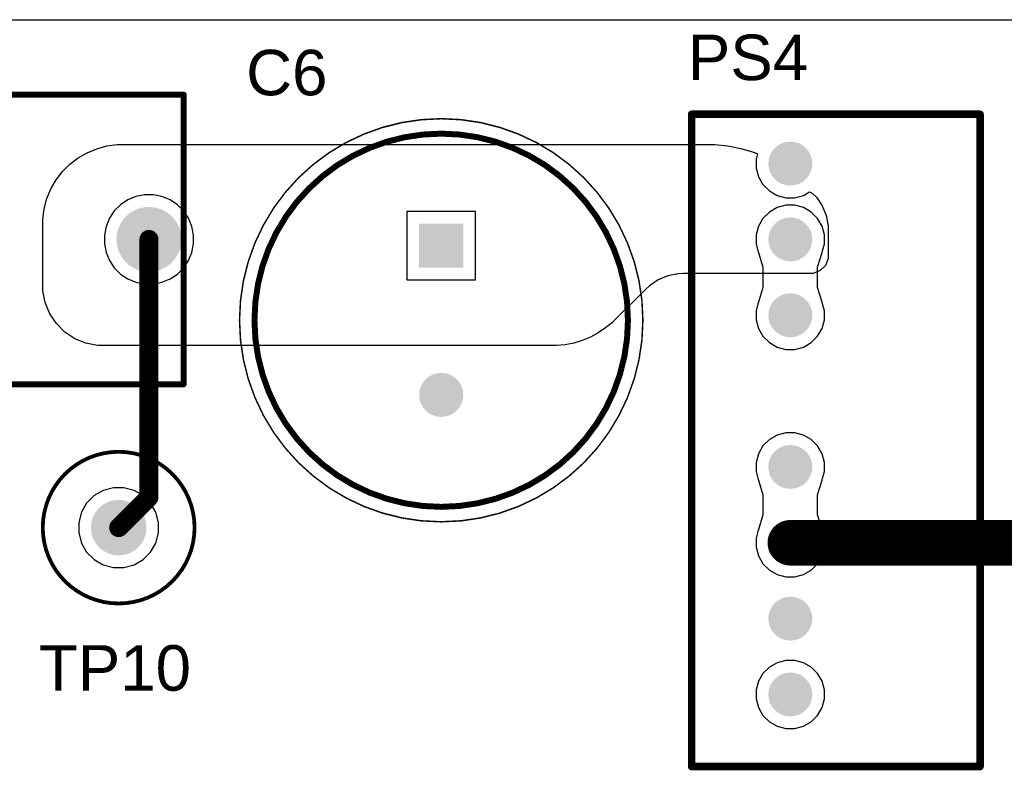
# Model space of a CAD drawing. Header units: millimetres. Extents: x 24 to 183, y 18 to 128.
# Tile 9 of 11: x 96 to 129, y 81 to 106. Entities that reach past the tile are written whole.
import ezdxf

# ---------------------------------------------------------------- set-up
doc = ezdxf.new("R2010")
doc.units = ezdxf.units.MM
for name, color, linetype in [('BottomLayer', 5, 'Continuous'), ('BottomSolder', 6, 'Continuous'), ('Mechanical13', 56, 'Continuous'), ('Mechanical15', 56, 'Continuous'), ('MultiLayer', 9, 'Continuous'), ('PadHoleLayer', 156, 'Continuous'), ('TopLayer', 1, 'Continuous'), ('TopOverlay', 2, 'Continuous'), ('TopSolder', 216, 'Continuous')]:
    doc.layers.add(name, color=color, linetype=linetype)
doc.styles.add('Arial', font='arial.ttf', dxfattribs={"height": 0.2})

# ---------------------------------------------------------------- blocks, each defined once
blk = doc.blocks.new('5261_2')
at = {"layer": 'BottomLayer'}
h = blk.add_hatch(color=5, dxfattribs=at)
edge = h.paths.add_edge_path()
edge.add_arc((0, 0), 0.83, 0, 360)
at = {"layer": 'BottomSolder'}
h = blk.add_hatch(color=6, dxfattribs=at)
edge = h.paths.add_edge_path()
edge.add_arc((0, 0), 0.9316, 0, 360)
at = {"layer": 'MultiLayer'}
h = blk.add_hatch(color=9, dxfattribs=at)
edge = h.paths.add_edge_path()
edge.add_arc((0, 0), 0.83, 0, 360)
at = {"layer": 'PadHoleLayer'}
h = blk.add_hatch(color=156, dxfattribs=at)
edge = h.paths.add_edge_path()
edge.add_arc((0, 0), 0.53, 0, 360)
at = {"layer": 'TopLayer'}
h = blk.add_hatch(color=1, dxfattribs=at)
edge = h.paths.add_edge_path()
edge.add_arc((0, 0), 0.83, 0, 360)
at = {"layer": 'TopSolder'}
h = blk.add_hatch(color=216, dxfattribs=at)
edge = h.paths.add_edge_path()
edge.add_arc((0, 0), 0.9316, 0, 360)
at = {"layer": 'Mechanical15'}
for points, const_width in [([(2.54, 0, 1), (-2.54, 0, 1)], 0.127), ([(-2.57175, 0, 1), (-2.50825, 0, 1)], 0.0635), ([(2.50825, 0, 1), (2.57175, 0, 1)], 0.0635)]:
    blk.add_lwpolyline(points, format="xyb", close=True, dxfattribs=dict(at, const_width=const_width))
blk = doc.blocks.new('AM2G_1218DH30Z_27')
at = {"layer": 'BottomLayer'}
h = blk.add_hatch(color=5, dxfattribs=at)
edge = h.paths.add_edge_path()
edge.add_arc((0, 0), 0.635, 0, 360)
h = blk.add_hatch(color=5, dxfattribs=at)
edge = h.paths.add_edge_path()
edge.add_arc((2.54, 0), 0.635, 0, 360)
h = blk.add_hatch(color=5, dxfattribs=at)
edge = h.paths.add_edge_path()
edge.add_arc((5.08, 0), 0.635, 0, 360)
h = blk.add_hatch(color=5, dxfattribs=at)
edge = h.paths.add_edge_path()
edge.add_arc((10.16, 0), 0.635, 0, 360)
h = blk.add_hatch(color=5, dxfattribs=at)
edge = h.paths.add_edge_path()
edge.add_arc((12.7, 0), 0.635, 0, 360)
h = blk.add_hatch(color=5, dxfattribs=at)
edge = h.paths.add_edge_path()
edge.add_arc((15.24, 0), 0.635, 0, 360)
h = blk.add_hatch(color=5, dxfattribs=at)
edge = h.paths.add_edge_path()
edge.add_arc((17.78, 0), 0.635, 0, 360)
at = {"layer": 'BottomSolder'}
h = blk.add_hatch(color=6, dxfattribs=at)
edge = h.paths.add_edge_path()
edge.add_arc((0, 0), 0.7366, 0, 360)
h = blk.add_hatch(color=6, dxfattribs=at)
edge = h.paths.add_edge_path()
edge.add_arc((2.54, 0), 0.7366, 0, 360)
h = blk.add_hatch(color=6, dxfattribs=at)
edge = h.paths.add_edge_path()
edge.add_arc((5.08, 0), 0.7366, 0, 360)
h = blk.add_hatch(color=6, dxfattribs=at)
edge = h.paths.add_edge_path()
edge.add_arc((10.16, 0), 0.7366, 0, 360)
h = blk.add_hatch(color=6, dxfattribs=at)
edge = h.paths.add_edge_path()
edge.add_arc((12.7, 0), 0.7366, 0, 360)
h = blk.add_hatch(color=6, dxfattribs=at)
edge = h.paths.add_edge_path()
edge.add_arc((15.24, 0), 0.7366, 0, 360)
h = blk.add_hatch(color=6, dxfattribs=at)
edge = h.paths.add_edge_path()
edge.add_arc((17.78, 0), 0.7366, 0, 360)
at = {"layer": 'MultiLayer'}
h = blk.add_hatch(color=9, dxfattribs=at)
edge = h.paths.add_edge_path()
edge.add_arc((0, 0), 0.635, 0, 360)
h = blk.add_hatch(color=9, dxfattribs=at)
edge = h.paths.add_edge_path()
edge.add_arc((2.54, 0), 0.635, 0, 360)
h = blk.add_hatch(color=9, dxfattribs=at)
edge = h.paths.add_edge_path()
edge.add_arc((5.08, 0), 0.635, 0, 360)
h = blk.add_hatch(color=9, dxfattribs=at)
edge = h.paths.add_edge_path()
edge.add_arc((10.16, 0), 0.635, 0, 360)
h = blk.add_hatch(color=9, dxfattribs=at)
edge = h.paths.add_edge_path()
edge.add_arc((12.7, 0), 0.635, 0, 360)
h = blk.add_hatch(color=9, dxfattribs=at)
edge = h.paths.add_edge_path()
edge.add_arc((15.24, 0), 0.635, 0, 360)
h = blk.add_hatch(color=9, dxfattribs=at)
edge = h.paths.add_edge_path()
edge.add_arc((17.78, 0), 0.635, 0, 360)
at = {"layer": 'PadHoleLayer'}
h = blk.add_hatch(color=156, dxfattribs=at)
edge = h.paths.add_edge_path()
edge.add_arc((0, 0), 0.3175, 0, 360)
h = blk.add_hatch(color=156, dxfattribs=at)
edge = h.paths.add_edge_path()
edge.add_arc((2.54, 0), 0.3175, 0, 360)
h = blk.add_hatch(color=156, dxfattribs=at)
edge = h.paths.add_edge_path()
edge.add_arc((5.08, 0), 0.3175, 0, 360)
h = blk.add_hatch(color=156, dxfattribs=at)
edge = h.paths.add_edge_path()
edge.add_arc((10.16, 0), 0.3175, 0, 360)
h = blk.add_hatch(color=156, dxfattribs=at)
edge = h.paths.add_edge_path()
edge.add_arc((12.7, 0), 0.3175, 0, 360)
h = blk.add_hatch(color=156, dxfattribs=at)
edge = h.paths.add_edge_path()
edge.add_arc((15.24, 0), 0.3175, 0, 360)
h = blk.add_hatch(color=156, dxfattribs=at)
edge = h.paths.add_edge_path()
edge.add_arc((17.78, 0), 0.3175, 0, 360)
at = {"layer": 'TopLayer'}
h = blk.add_hatch(color=1, dxfattribs=at)
edge = h.paths.add_edge_path()
edge.add_arc((0, 0), 0.635, 0, 360)
h = blk.add_hatch(color=1, dxfattribs=at)
edge = h.paths.add_edge_path()
edge.add_arc((2.54, 0), 0.635, 0, 360)
h = blk.add_hatch(color=1, dxfattribs=at)
edge = h.paths.add_edge_path()
edge.add_arc((5.08, 0), 0.635, 0, 360)
h = blk.add_hatch(color=1, dxfattribs=at)
edge = h.paths.add_edge_path()
edge.add_arc((10.16, 0), 0.635, 0, 360)
h = blk.add_hatch(color=1, dxfattribs=at)
edge = h.paths.add_edge_path()
edge.add_arc((12.7, 0), 0.635, 0, 360)
h = blk.add_hatch(color=1, dxfattribs=at)
edge = h.paths.add_edge_path()
edge.add_arc((15.24, 0), 0.635, 0, 360)
h = blk.add_hatch(color=1, dxfattribs=at)
edge = h.paths.add_edge_path()
edge.add_arc((17.78, 0), 0.635, 0, 360)
at = {"layer": 'TopSolder'}
h = blk.add_hatch(color=216, dxfattribs=at)
edge = h.paths.add_edge_path()
edge.add_arc((0, 0), 0.7366, 0, 360)
h = blk.add_hatch(color=216, dxfattribs=at)
edge = h.paths.add_edge_path()
edge.add_arc((2.54, 0), 0.7366, 0, 360)
h = blk.add_hatch(color=216, dxfattribs=at)
edge = h.paths.add_edge_path()
edge.add_arc((5.08, 0), 0.7366, 0, 360)
h = blk.add_hatch(color=216, dxfattribs=at)
edge = h.paths.add_edge_path()
edge.add_arc((10.16, 0), 0.7366, 0, 360)
h = blk.add_hatch(color=216, dxfattribs=at)
edge = h.paths.add_edge_path()
edge.add_arc((12.7, 0), 0.7366, 0, 360)
h = blk.add_hatch(color=216, dxfattribs=at)
edge = h.paths.add_edge_path()
edge.add_arc((15.24, 0), 0.7366, 0, 360)
h = blk.add_hatch(color=216, dxfattribs=at)
edge = h.paths.add_edge_path()
edge.add_arc((17.78, 0), 0.7366, 0, 360)
at = {"layer": 'Mechanical15', "const_width": 0.254}
for points in [[(20.193, 6.35), (-1.651, 6.35)], [(-1.651, -3.302), (-1.651, 6.35)], [(20.193, -3.302), (20.193, 6.35)], [(20.193, -3.302), (-1.651, -3.302)]]:
    blk.add_lwpolyline(points, dxfattribs=at)
at = {"layer": 'Mechanical15', "const_width": 0.127}
for points in [[(-1.7145, 6.35, 1), (-1.5875, 6.35, 1)], [(-1.7145, 6.35, 1), (-1.5875, 6.35, 1)], [(20.1295, 6.35, 1), (20.2565, 6.35, 1)], [(20.1295, 6.35, 1), (20.2565, 6.35, 1)], [(-1.7145, -3.302, 1), (-1.5875, -3.302, 1)], [(-1.7145, -3.302, 1), (-1.5875, -3.302, 1)], [(20.1295, -3.302, 1), (20.2565, -3.302, 1)], [(20.1295, -3.302, 1), (20.2565, -3.302, 1)]]:
    blk.add_lwpolyline(points, format="xyb", close=True, dxfattribs=at)
blk = doc.blocks.new('4527_31')
at = {"layer": 'BottomLayer'}
h = blk.add_hatch(color=5, dxfattribs=at)
edge = h.paths.add_edge_path()
edge.add_arc((-10.92, 0), 0.985, 0, 360)
h = blk.add_hatch(color=5, dxfattribs=at)
edge = h.paths.add_edge_path()
edge.add_arc((10.92, 0), 0.985, 0, 360)
at = {"layer": 'BottomSolder'}
h = blk.add_hatch(color=6, dxfattribs=at)
edge = h.paths.add_edge_path()
edge.add_arc((-10.92, 0), 1.087, 0, 360)
h = blk.add_hatch(color=6, dxfattribs=at)
edge = h.paths.add_edge_path()
edge.add_arc((10.92, 0), 1.087, 0, 360)
at = {"layer": 'MultiLayer'}
h = blk.add_hatch(color=9, dxfattribs=at)
edge = h.paths.add_edge_path()
edge.add_arc((-10.92, 0), 0.985, 0, 360)
h = blk.add_hatch(color=9, dxfattribs=at)
edge = h.paths.add_edge_path()
edge.add_arc((10.92, 0), 0.985, 0, 360)
at = {"layer": 'PadHoleLayer'}
h = blk.add_hatch(color=156, dxfattribs=at)
edge = h.paths.add_edge_path()
edge.add_arc((-10.92, 0), 0.66, 0, 360)
h = blk.add_hatch(color=156, dxfattribs=at)
edge = h.paths.add_edge_path()
edge.add_arc((10.92, 0), 0.66, 0, 360)
at = {"layer": 'TopLayer'}
h = blk.add_hatch(color=1, dxfattribs=at)
edge = h.paths.add_edge_path()
edge.add_arc((-10.92, 0), 0.985, 0, 360)
h = blk.add_hatch(color=1, dxfattribs=at)
edge = h.paths.add_edge_path()
edge.add_arc((10.92, 0), 0.985, 0, 360)
at = {"layer": 'TopSolder'}
h = blk.add_hatch(color=216, dxfattribs=at)
edge = h.paths.add_edge_path()
edge.add_arc((-10.92, 0), 1.087, 0, 360)
h = blk.add_hatch(color=216, dxfattribs=at)
edge = h.paths.add_edge_path()
edge.add_arc((10.92, 0), 1.087, 0, 360)
at = {"layer": 'Mechanical13', "const_width": 0.2}
for points in [[(-12.08, -4.85), (-12.08, 4.85)], [(-12.08, 4.85), (12.08, 4.85)], [(12.08, -4.85), (12.08, 4.85)], [(-12.08, -4.85), (12.08, -4.85)]]:
    blk.add_lwpolyline(points, dxfattribs=at)
at = {"layer": 'Mechanical13', "const_width": 0.1}
for points in [[(-12.13, 4.85, 1), (-12.03, 4.85, 1)], [(-12.13, 4.85, 1), (-12.03, 4.85, 1)], [(12.03, 4.85, 1), (12.13, 4.85, 1)], [(12.03, 4.85, 1), (12.13, 4.85, 1)], [(-12.13, -4.85, 1), (-12.03, -4.85, 1)], [(-12.13, -4.85, 1), (-12.03, -4.85, 1)], [(12.03, -4.85, 1), (12.13, -4.85, 1)], [(12.03, -4.85, 1), (12.13, -4.85, 1)]]:
    blk.add_lwpolyline(points, format="xyb", close=True, dxfattribs=at)
at = {"layer": 'TopOverlay', "const_width": 0.2}
for points in [[(-12.08, 4.85), (12.08, 4.85)], [(-12.08, -4.85), (12.08, -4.85)]]:
    blk.add_lwpolyline(points, dxfattribs=at)
at = {"layer": 'TopOverlay', "const_width": 0.1}
for points in [[(-12.13, 4.85, 1), (-12.03, 4.85, 1)], [(12.03, 4.85, 1), (12.13, 4.85, 1)], [(-12.13, -4.85, 1), (-12.03, -4.85, 1)], [(12.03, -4.85, 1), (12.13, -4.85, 1)]]:
    blk.add_lwpolyline(points, format="xyb", close=True, dxfattribs=at)
blk = doc.blocks.new('CAPPRD500W65D1250H2700_48')
at = {"layer": 'BottomLayer'}
blk.add_hatch(color=5, dxfattribs=at).paths.add_polyline_path([(-0.638, 0.638), (0.638, 0.638), (0.638, -0.638), (-0.638, -0.638)])
h = blk.add_hatch(color=5, dxfattribs=at)
edge = h.paths.add_edge_path()
edge.add_arc((5, 0), 0.637, 0, 360)
at = {"layer": 'BottomSolder'}
blk.add_hatch(color=6, dxfattribs=at).paths.add_polyline_path([(-0.739, 0.739), (0.739, 0.739), (0.739, -0.739), (-0.739, -0.739)])
h = blk.add_hatch(color=6, dxfattribs=at)
edge = h.paths.add_edge_path()
edge.add_arc((5, 0), 0.739, 0, 360)
at = {"layer": 'MultiLayer'}
blk.add_hatch(color=9, dxfattribs=at).paths.add_polyline_path([(-0.638, 0.638), (0.638, 0.638), (0.638, -0.638), (-0.638, -0.638)])
h = blk.add_hatch(color=9, dxfattribs=at)
edge = h.paths.add_edge_path()
edge.add_arc((5, 0), 0.637, 0, 360)
at = {"layer": 'PadHoleLayer'}
h = blk.add_hatch(color=156, dxfattribs=at)
edge = h.paths.add_edge_path()
edge.add_arc((0, 0), 0.425, 0, 360)
h = blk.add_hatch(color=156, dxfattribs=at)
edge = h.paths.add_edge_path()
edge.add_arc((5, 0), 0.425, 0, 360)
at = {"layer": 'TopLayer'}
blk.add_hatch(color=1, dxfattribs=at).paths.add_polyline_path([(-0.638, 0.638), (0.638, 0.638), (0.638, -0.638), (-0.638, -0.638)])
h = blk.add_hatch(color=1, dxfattribs=at)
edge = h.paths.add_edge_path()
edge.add_arc((5, 0), 0.637, 0, 360)
at = {"layer": 'TopSolder'}
blk.add_hatch(color=216, dxfattribs=at).paths.add_polyline_path([(-0.739, 0.739), (0.739, 0.739), (0.739, -0.739), (-0.739, -0.739)])
h = blk.add_hatch(color=216, dxfattribs=at)
edge = h.paths.add_edge_path()
edge.add_arc((5, 0), 0.739, 0, 360)
at = {"layer": 'Mechanical13'}
for points, const_width in [([(8.75, 0, 1), (-3.75, 0, 1)], 0.1), ([(-3.775, 0, 1), (-3.725, 0, 1)], 0.05), ([(8.725, 0, 1), (8.775, 0, 1)], 0.05)]:
    blk.add_lwpolyline(points, format="xyb", close=True, dxfattribs=dict(at, const_width=const_width))
at = {"layer": 'Mechanical15'}
for points, const_width in [([(9.25, 0, 1), (-4.25, 0, 1)], 0.05), ([(-4.262, 0, 1), (-4.237, 0, 1)], 0.025), ([(9.237, 0, 1), (9.262, 0, 1)], 0.025)]:
    blk.add_lwpolyline(points, format="xyb", close=True, dxfattribs=dict(at, const_width=const_width))
at = {"layer": 'TopOverlay'}
for points, const_width in [([(8.75, 0, 1), (-3.75, 0, 1)], 0.2), ([(-3.8, 0, 1), (-3.7, 0, 1)], 0.1), ([(8.7, 0, 1), (8.8, 0, 1)], 0.1)]:
    blk.add_lwpolyline(points, format="xyb", close=True, dxfattribs=dict(at, const_width=const_width))

msp = doc.modelspace()

# ---------------------------------------------------------------- linework, layer by layer
at = {"layer": 'BottomLayer'}
for p, q in [((48.658, 106.038), (182.238, 106.038)), ((99.367, 100.002), (99.122, 99.839)), ((99.639, 100.115), (99.367, 100.002)), ((99.927, 100.172), (99.639, 100.115)), ((100.221, 100.172), (99.927, 100.172)), ((100.509, 100.115), (100.221, 100.172)), ((100.781, 100.002), (100.509, 100.115)), ((101.026, 99.839), (100.781, 100.002)), ((98.914, 99.631), (98.751, 99.386)), ((99.122, 99.839), (98.914, 99.631)), ((101.234, 99.631), (101.026, 99.839)), ((101.397, 99.386), (101.234, 99.631)), ((111, 99.617), (108.71, 99.617)), ((108.71, 99.617), (108.71, 97.327)), ((111, 97.327), (111, 99.617)), ((120.837, 99.594), (120.624, 99.381)), ((121.098, 99.744), (120.837, 99.594)), ((121.389, 99.822), (121.098, 99.744)), ((121.689, 99.822), (121.389, 99.822)), ((121.98, 99.744), (121.689, 99.822)), ((122.241, 99.594), (121.98, 99.744)), ((122.454, 99.381), (122.241, 99.594)), ((98.751, 99.386), (98.638, 99.114)), ((101.51, 99.114), (101.397, 99.386)), ((120.624, 99.381), (120.474, 99.12)), ((122.604, 99.12), (122.454, 99.381)), ((98.638, 99.114), (98.581, 98.826)), ((101.567, 98.826), (101.51, 99.114)), ((120.474, 99.12), (120.396, 98.829)), ((122.682, 98.829), (122.604, 99.12)), ((98.581, 98.826), (98.581, 98.532)), ((98.581, 98.532), (98.638, 98.244)), ((101.51, 98.244), (101.567, 98.532)), ((101.567, 98.532), (101.567, 98.826)), ((120.396, 98.829), (120.396, 98.529)), ((122.682, 98.529), (122.682, 98.829)), ((98.638, 98.244), (98.751, 97.972)), ((101.397, 97.972), (101.51, 98.244)), ((120.396, 98.529), (120.457, 98.301)), ((120.457, 98.301), (120.474, 98.238)), ((120.474, 98.238), (120.624, 97.747)), ((122.454, 97.747), (122.604, 98.238)), ((122.604, 98.238), (122.621, 98.301)), ((122.621, 98.301), (122.682, 98.529)), ((98.751, 97.972), (98.914, 97.727)), ((101.234, 97.727), (101.397, 97.972)), ((98.914, 97.727), (99.122, 97.519)), ((101.026, 97.519), (101.234, 97.727)), ((120.624, 97.747), (120.624, 97.071)), ((122.454, 97.071), (122.454, 97.747)), ((99.122, 97.519), (99.367, 97.356)), ((99.367, 97.356), (99.639, 97.243)), ((99.639, 97.243), (99.927, 97.186)), ((100.221, 97.186), (100.509, 97.243)), ((100.509, 97.243), (100.781, 97.356)), ((100.781, 97.356), (101.026, 97.519)), ((108.71, 97.327), (111, 97.327)), ((99.927, 97.186), (100.221, 97.186)), ((120.624, 97.071), (120.474, 96.58)), ((122.604, 96.58), (122.454, 97.071)), ((120.474, 96.58), (120.457, 96.517)), ((122.621, 96.517), (122.604, 96.58)), ((120.457, 96.517), (120.396, 96.289)), ((120.396, 96.289), (120.396, 95.989)), ((122.682, 96.289), (122.621, 96.517)), ((122.682, 95.989), (122.682, 96.289)), ((120.396, 95.989), (120.474, 95.698)), ((122.604, 95.698), (122.682, 95.989)), ((120.474, 95.698), (120.624, 95.437)), ((122.454, 95.437), (122.604, 95.698)), ((120.624, 95.437), (120.837, 95.224)), ((122.241, 95.224), (122.454, 95.437)), ((120.837, 95.224), (121.098, 95.074)), ((121.098, 95.074), (121.389, 94.996)), ((121.389, 94.996), (121.689, 94.996)), ((121.689, 94.996), (121.98, 95.074)), ((121.98, 95.074), (122.241, 95.224)), ((120.837, 91.974), (120.624, 91.761)), ((121.098, 92.124), (120.837, 91.974)), ((121.389, 92.202), (121.098, 92.124)), ((121.689, 92.202), (121.389, 92.202)), ((121.98, 92.124), (121.689, 92.202)), ((122.241, 91.974), (121.98, 92.124)), ((122.454, 91.761), (122.241, 91.974)), ((120.624, 91.761), (120.474, 91.5)), ((122.604, 91.5), (122.454, 91.761)), ((120.474, 91.5), (120.396, 91.209)), ((122.682, 91.209), (122.604, 91.5)), ((120.396, 91.209), (120.396, 90.909)), ((122.682, 90.909), (122.682, 91.209)), ((120.396, 90.909), (120.457, 90.681)), ((120.457, 90.681), (120.474, 90.618)), ((122.604, 90.618), (122.621, 90.681)), ((122.621, 90.681), (122.682, 90.909)), ((98.884, 90.365), (98.544, 90.274)), ((99.236, 90.365), (98.884, 90.365)), ((99.576, 90.274), (99.236, 90.365)), ((120.474, 90.618), (120.624, 90.127)), ((122.454, 90.127), (122.604, 90.618)), ((98.238, 90.098), (97.989, 89.849)), ((98.544, 90.274), (98.238, 90.098)), ((99.882, 90.098), (99.576, 90.274)), ((100.131, 89.849), (99.882, 90.098)), ((120.624, 90.127), (120.624, 89.451)), ((122.454, 89.451), (122.454, 90.127)), ((97.989, 89.849), (97.813, 89.543)), ((100.307, 89.543), (100.131, 89.849)), ((97.813, 89.543), (97.722, 89.203)), ((100.398, 89.203), (100.307, 89.543)), ((120.624, 89.451), (120.474, 88.96)), ((122.604, 88.96), (122.454, 89.451)), ((97.722, 89.203), (97.722, 88.851)), ((100.398, 88.851), (100.398, 89.203)), ((97.722, 88.851), (97.813, 88.511)), ((100.307, 88.511), (100.398, 88.851)), ((120.457, 88.897), (120.396, 88.669)), ((120.396, 88.669), (120.396, 88.369)), ((120.474, 88.96), (120.457, 88.897)), ((122.621, 88.897), (122.604, 88.96)), ((122.682, 88.669), (122.621, 88.897)), ((122.682, 88.369), (122.682, 88.669)), ((97.813, 88.511), (97.989, 88.205)), ((100.131, 88.205), (100.307, 88.511)), ((120.396, 88.369), (120.474, 88.078)), ((122.604, 88.078), (122.682, 88.369)), ((97.989, 88.205), (98.238, 87.956)), ((99.882, 87.956), (100.131, 88.205)), ((120.474, 88.078), (120.624, 87.817)), ((122.454, 87.817), (122.604, 88.078)), ((98.238, 87.956), (98.544, 87.78)), ((98.544, 87.78), (98.884, 87.689)), ((98.884, 87.689), (99.236, 87.689)), ((99.236, 87.689), (99.576, 87.78)), ((99.576, 87.78), (99.882, 87.956)), ((120.624, 87.817), (120.837, 87.604)), ((122.241, 87.604), (122.454, 87.817)), ((120.837, 87.604), (121.098, 87.454)), ((121.098, 87.454), (121.389, 87.376)), ((121.389, 87.376), (121.689, 87.376)), ((121.689, 87.376), (121.98, 87.454)), ((121.98, 87.454), (122.241, 87.604)), ((121.098, 84.504), (120.837, 84.354)), ((121.389, 84.582), (121.098, 84.504)), ((121.689, 84.582), (121.389, 84.582)), ((121.98, 84.504), (121.689, 84.582)), ((122.241, 84.354), (121.98, 84.504)), ((120.624, 84.141), (120.474, 83.88)), ((120.837, 84.354), (120.624, 84.141)), ((122.454, 84.141), (122.241, 84.354)), ((122.604, 83.88), (122.454, 84.141)), ((120.474, 83.88), (120.396, 83.589)), ((122.682, 83.589), (122.604, 83.88)), ((120.396, 83.589), (120.396, 83.289)), ((122.682, 83.289), (122.682, 83.589)), ((120.396, 83.289), (120.474, 82.998)), ((122.604, 82.998), (122.682, 83.289)), ((120.474, 82.998), (120.624, 82.737)), ((120.624, 82.737), (120.837, 82.524)), ((122.241, 82.524), (122.454, 82.737)), ((122.454, 82.737), (122.604, 82.998)), ((120.837, 82.524), (121.098, 82.374)), ((121.98, 82.374), (122.241, 82.524)), ((121.098, 82.374), (121.389, 82.296)), ((121.389, 82.296), (121.689, 82.296)), ((121.689, 82.296), (121.98, 82.374))]:
    msp.add_line(p, q, dxfattribs=at)
at = {"layer": 'TopLayer'}
for p, q in [((98.666, 101.808), (99.012, 101.854)), ((99.012, 101.854), (99.187, 101.854)), ((99.187, 101.854), (99.187, 101.854)), ((99.187, 101.854), (118.789, 101.854)), ((118.789, 101.854), (119.009, 101.854)), ((119.009, 101.854), (119.449, 101.811)), ((97.702, 101.409), (98.005, 101.584)), ((98.005, 101.584), (98.328, 101.718)), ((98.328, 101.718), (98.666, 101.808)), ((119.449, 101.811), (119.882, 101.725)), ((119.882, 101.725), (120.304, 101.596)), ((120.304, 101.596), (120.442, 101.54)), ((120.442, 101.54), (120.396, 101.369)), ((97.178, 100.949), (97.425, 101.196)), ((97.425, 101.196), (97.702, 101.409)), ((120.396, 101.369), (120.396, 101.069)), ((96.965, 100.672), (97.178, 100.949)), ((120.396, 101.069), (120.474, 100.778)), ((96.79, 100.369), (96.965, 100.672)), ((120.474, 100.778), (120.624, 100.517)), ((120.624, 100.517), (120.837, 100.304)), ((96.656, 100.046), (96.79, 100.369)), ((120.837, 100.304), (121.098, 100.154)), ((121.98, 100.154), (122.18, 100.269)), ((122.18, 100.269), (122.286, 100.218)), ((122.286, 100.218), (122.41, 100.094)), ((96.566, 99.708), (96.656, 100.046)), ((121.098, 100.154), (121.389, 100.076)), ((121.389, 100.076), (121.689, 100.076)), ((121.689, 100.076), (121.98, 100.154)), ((122.41, 100.094), (122.606, 99.801)), ((96.52, 99.362), (96.566, 99.708)), ((122.606, 99.801), (122.74, 99.476)), ((96.52, 97.155), (96.52, 99.362)), ((122.74, 99.476), (122.809, 99.131)), ((122.809, 99.131), (122.809, 98.955)), ((122.809, 98.955), (122.809, 98.955)), ((122.809, 98.955), (122.809, 98.955)), ((122.809, 98.955), (122.809, 98.171)), ((122.809, 98.045), (122.712, 97.811)), ((122.809, 98.171), (122.809, 98.045)), ((122.534, 97.633), (122.3, 97.536)), ((122.712, 97.811), (122.534, 97.633)), ((117.119, 97.325), (116.827, 97.13)), ((117.442, 97.459), (117.119, 97.325)), ((117.786, 97.527), (117.442, 97.459)), ((117.961, 97.536), (117.786, 97.527)), ((122.174, 97.536), (117.961, 97.536)), ((122.3, 97.536), (122.174, 97.536)), ((122.174, 97.536), (122.174, 97.536)), ((122.174, 97.536), (122.174, 97.536)), ((122.174, 97.536), (122.174, 97.536)), ((96.52, 96.955), (96.52, 97.155)), ((96.52, 97.155), (96.52, 97.155)), ((96.598, 96.562), (96.52, 96.955)), ((116.698, 97.013), (115.692, 96.007)), ((116.827, 97.13), (116.698, 97.013)), ((116.698, 97.013), (116.698, 97.013)), ((116.698, 97.013), (116.698, 97.013)), ((96.751, 96.192), (96.598, 96.562)), ((96.974, 95.86), (96.751, 96.192)), ((115.587, 95.902), (115.358, 95.714)), ((115.692, 96.007), (115.587, 95.902)), ((97.257, 95.577), (96.974, 95.86)), ((97.589, 95.354), (97.257, 95.577)), ((115.358, 95.714), (115.111, 95.549)), ((97.959, 95.201), (97.589, 95.354)), ((114.576, 95.296), (114.292, 95.21)), ((114.85, 95.409), (114.576, 95.296)), ((115.111, 95.549), (114.85, 95.409)), ((98.352, 95.123), (97.959, 95.201)), ((98.552, 95.123), (98.352, 95.123)), ((113.558, 95.123), (98.552, 95.123)), ((113.706, 95.123), (113.558, 95.123)), ((114.001, 95.152), (113.706, 95.123)), ((114.292, 95.21), (114.001, 95.152))]:
    msp.add_line(p, q, dxfattribs=at)
for points, const_width in [([(100.074, 90.041), (100.074, 98.679)], 0.635), ([(99.06, 89.027), (100.074, 90.041)], 0.635), ([(121.539, 88.519), (141.859, 88.519)], 1.524)]:
    msp.add_lwpolyline(points, dxfattribs=dict(at, const_width=const_width))
for points, const_width in [([(99.915, 98.679, 1), (100.233, 98.679, 1)], 0.318), ([(99.915, 90.041, 1), (100.233, 90.041, 1)], 0.318), ([(99.915, 90.041, 1), (100.233, 90.041, 1)], 0.318), ([(98.901, 89.027, 1), (99.219, 89.027, 1)], 0.318), ([(121.158, 88.519, 1), (121.92, 88.519, 1)], 0.762)]:
    msp.add_lwpolyline(points, format="xyb", close=True, dxfattribs=dict(at, const_width=const_width))

# ---------------------------------------------------------------- block references
for name, p in [('4527_31', (89.154, 98.679)), ('5261_2', (99.06, 89.027))]:
    msp.add_blockref(name, p)
at = {"rotation": 270}
for name, p in [('AM2G_1218DH30Z_27', (121.539, 101.219)), ('CAPPRD500W65D1250H2700_48', (109.855, 98.472))]:
    msp.add_blockref(name, p, dxfattribs=at)

# ---------------------------------------------------------------- texts
at = {"layer": 'TopOverlay', "style": 'Arial'}
for s, p in [('PS4', (118.111, 104.013)), ('C6', (103.327, 103.505)), ('TP10', (96.394, 83.566))]:
    msp.add_text(s, height=1.524, dxfattribs=at).set_placement(p)

doc.saveas('drawing.dxf')
